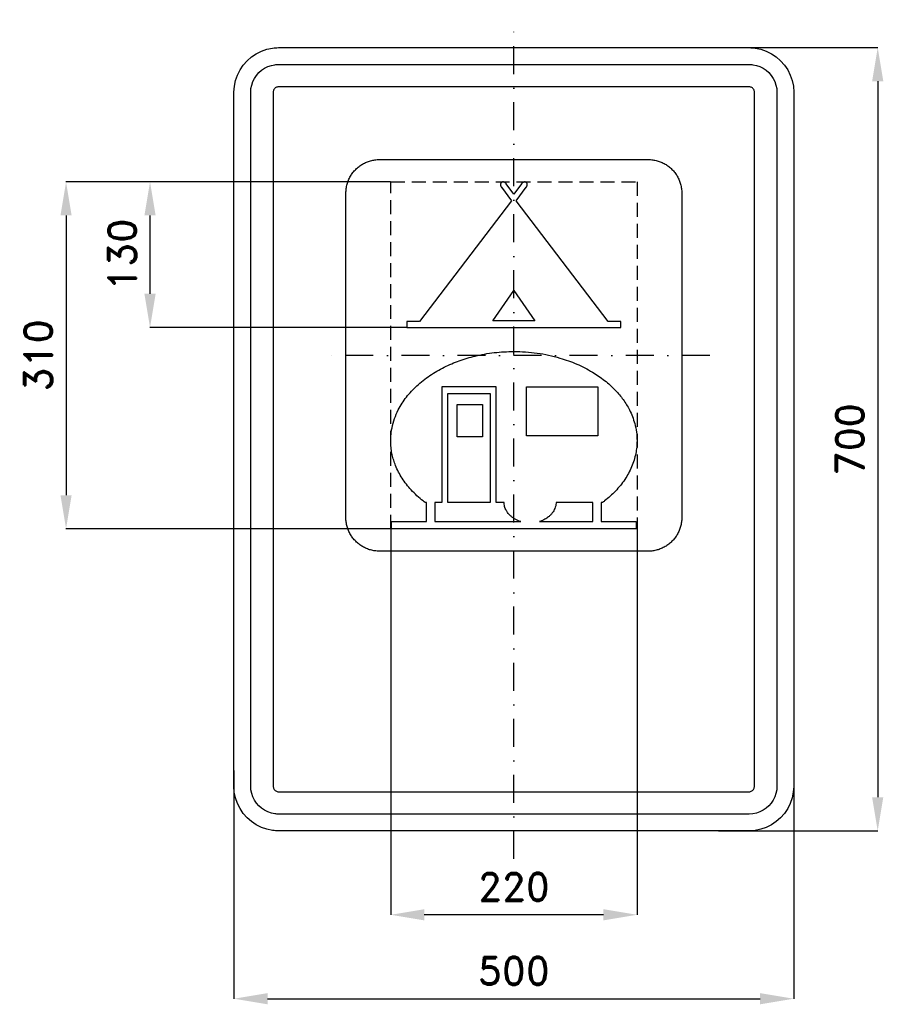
# Model space of a CAD drawing. Header units: millimetres. Extents: x -441 to 330, y -505 to 375.
import ezdxf

# ---------------------------------------------------------------- set-up
doc = ezdxf.new("R2010")
doc.units = ezdxf.units.MM
doc.header["$LTSCALE"] = 5
doc.linetypes.add('ČERCHOVANÁX2', pattern=[2, 1, -0.5, 0, -0.5])
doc.linetypes.add('ČÁRKOVANÁX2', pattern=[1.5, 1, -0.5])
doc.layers.add('Kóty', color=2, linetype='Continuous')
doc.layers.add('Značka', color=7, linetype='Continuous')
doc.styles.get("Standard").update_dxf_attribs({"font": 'romand.shx', "height": 25})
doc.dimstyles.get("Standard").update_dxf_attribs({"dimtxt": 25, "dimasz": 30, "dimexe": 0.18, "dimexo": 0.0625, "dimgap": 12.5, "dimtad": 1, "dimdec": 0, "dimzin": 0, "dimdsep": 46, "dimtxsty": 'Standard', "dimcen": 0.09, "dimadec": 0, "dimazin": 0, "dimtfac": 1, "dimtdec": 0, "dimtofl": 0, "dimtmove": 0, "dimatfit": 3, "dimfxl": 1, "dimtolj": 1, "dimtzin": 0, "dimarcsym": 0})

# ---------------------------------------------------------------- blocks, each defined once
blk = doc.blocks.new('*D0')
at = {"layer": 'Defpoints', "color": 0, "transparency": 16777216}
for p in [(190.52, 350), (182.61, -350), (325, -350)]:
    blk.add_point(p, dxfattribs=at)
at = {"layer": 'Kóty', "color": 0, "lineweight": -2, "transparency": 16777216}
for p, q in [((190.59, 350), (325.18, 350)), ((325, 320), (325, -320)), ((182.67, -350), (325.18, -350))]:
    blk.add_line(p, q, dxfattribs=at)
at = {"layer": 'Kóty', "color": 0, "transparency": 16777216}
for points in [[(320, 320), (330, 320), (325, 350)], [(320, -320), (330, -320), (325, -350)]]:
    blk.add_solid(points, dxfattribs=at)
at = {"layer": 'Kóty', "color": 0, "transparency": 16777216, "insert": (300, 0), "char_height": 25, "attachment_point": 5, "rotation": 90}
blk.add_mtext('\\A1;700', dxfattribs=at)
blk = doc.blocks.new('*D1')
at = {"layer": 'Defpoints', "color": 0, "transparency": 16777216}
for p in [(-110, -80), (110, -80), (-110, -425)]:
    blk.add_point(p, dxfattribs=at)
at = {"layer": 'Kóty', "color": 0, "lineweight": -2, "transparency": 16777216}
for p, q in [((-110, -80.0625), (-110, -425.18)), ((110, -80.0625), (110, -425.18)), ((80, -425), (-80, -425))]:
    blk.add_line(p, q, dxfattribs=at)
at = {"layer": 'Kóty', "color": 0, "transparency": 16777216}
for points in [[(-80, -420), (-80, -430), (-110, -425)], [(80, -420), (80, -430), (110, -425)]]:
    blk.add_solid(points, dxfattribs=at)
at = {"layer": 'Kóty', "color": 0, "transparency": 16777216, "insert": (0, -400), "char_height": 25, "attachment_point": 5}
blk.add_mtext('\\A1;220', dxfattribs=at)
blk = doc.blocks.new('*D2')
at = {"layer": 'Defpoints', "color": 0, "transparency": 16777216}
for p in [(-250, -295.88), (250, -310), (250, -500)]:
    blk.add_point(p, dxfattribs=at)
at = {"layer": 'Kóty', "color": 0, "lineweight": -2, "transparency": 16777216}
for p, q in [((-250, -295.94), (-250, -500.18)), ((250, -310.06), (250, -500.18)), ((-220, -500), (220, -500))]:
    blk.add_line(p, q, dxfattribs=at)
at = {"layer": 'Kóty', "color": 0, "transparency": 16777216}
for points in [[(-220, -495), (-220, -505), (-250, -500)], [(220, -495), (220, -505), (250, -500)]]:
    blk.add_solid(points, dxfattribs=at)
at = {"layer": 'Kóty', "color": 0, "transparency": 16777216, "insert": (0, -475), "char_height": 25, "attachment_point": 5}
blk.add_mtext('\\A1;500', dxfattribs=at)
blk = doc.blocks.new('*D3')
at = {"layer": 'Defpoints', "color": 0, "transparency": 16777216}
for p in [(-325, 230), (-110.0625, 230), (-95.588, 100)]:
    blk.add_point(p, dxfattribs=at)
at = {"layer": 'Kóty', "color": 0, "lineweight": -2, "transparency": 16777216}
for p, q in [((-110.125, 230), (-325.18, 230)), ((-325, 130), (-325, 200)), ((-95.6505, 100), (-325.18, 100))]:
    blk.add_line(p, q, dxfattribs=at)
at = {"layer": 'Kóty', "color": 0, "transparency": 16777216}
for points in [[(-330, 200), (-320, 200), (-325, 230)], [(-330, 130), (-320, 130), (-325, 100)]]:
    blk.add_solid(points, dxfattribs=at)
at = {"layer": 'Kóty', "color": 0, "transparency": 16777216, "insert": (-350, 165), "char_height": 25, "attachment_point": 5, "rotation": 90}
blk.add_mtext('\\A1;130', dxfattribs=at)
blk = doc.blocks.new('*D4')
at = {"layer": 'Defpoints', "color": 0, "transparency": 16777216}
for p in [(-110, 230), (-400, -80), (-110, -80)]:
    blk.add_point(p, dxfattribs=at)
at = {"layer": 'Kóty', "color": 0, "lineweight": -2, "transparency": 16777216}
for p, q in [((-110.0625, 230), (-400.18, 230)), ((-400, 200), (-400, -50)), ((-110.0625, -80), (-400.18, -80))]:
    blk.add_line(p, q, dxfattribs=at)
at = {"layer": 'Kóty', "color": 0, "transparency": 16777216}
for points in [[(-405, 200), (-395, 200), (-400, 230)], [(-405, -50), (-395, -50), (-400, -80)]]:
    blk.add_solid(points, dxfattribs=at)
at = {"layer": 'Kóty', "color": 0, "transparency": 16777216, "insert": (-425, 75), "char_height": 25, "attachment_point": 5, "rotation": 90}
blk.add_mtext('\\A1;310', dxfattribs=at)

msp = doc.modelspace()

# ---------------------------------------------------------------- linework, layer by layer
at = {"layer": 'Značka', "color": 6, "linetype": 'ČERCHOVANÁX2', "ltscale": 5}
for points in [[(0, -375), (0, 375)], [(175, 75), (-175, 75)]]:
    msp.add_lwpolyline(points, dxfattribs=at)
at = {"layer": 'Značka', "color": 5}
for points in [[(-210, -350), (-210.2, -349.9995), (-210.3, -349.9988, -0.0321716), (-215.5, -349.637), (-220.6, -348.5823), (-225.5, -346.9227), (-230.1, -344.5885), (-234.4, -341.714), (-238.3, -338.2843), (-241.7, -334.4026), (-244.6, -330.0906), (-246.9, -325.4605), (-248.6, -320.5549), (-249.7, -315.4767), (-250, -310.314), (-250, -310.157), (-250, -310), (-250, 310), (-250, 310.157), (-250, 310.314), (-249.6, 315.479), (-248.6, 320.555), (-246.9, 325.464), (-244.6, 330.091), (-241.7, 334.402), (-238.3, 338.284), (-234.4, 341.717), (-230.1, 344.589), (-225.5, 346.906), (-220.6, 348.582), (-215.5, 349.654, -0.0367311), (-210.3, 349.999), (-210.2, 350), (-210, 350), (210, 350), (210.2, 350), (210.3, 349.999, -0.0321716), (215.5, 349.637), (220.6, 348.582), (225.5, 346.923), (230.1, 344.589), (234.4, 341.714), (238.3, 338.284), (241.7, 334.403), (244.6, 330.091), (246.9, 325.46), (248.6, 320.555), (249.7, 315.477), (250, 310.314), (250, 310.157), (250, 310), (250, -310), (250, -310.157), (250, -310.314), (249.6, -315.4791), (248.6, -320.5549), (246.9, -325.4636), (244.6, -330.0906), (241.7, -334.4017), (238.3, -338.2843), (234.4, -341.7172), (230.1, -344.5885), (225.5, -346.9061), (220.6, -348.5823), (215.5, -349.6542, -0.0367341), (210.3, -349.9988), (210.2, -349.9996), (210, -350), (-210, -350)], [(-210, -335), (-210.1, -334.9997), (-210.2, -334.9992, -0.0321601), (-213.4, -334.7731), (-216.6, -334.1139), (-219.7, -333.0767), (-222.6, -331.6178), (-225.3, -329.8212), (-227.7, -327.6777), (-229.8, -325.2516), (-231.6, -322.5566), (-233.1, -319.6628), (-234.1, -316.5968), (-234.8, -313.423), (-235, -310.196), (-235, -310.098), (-235, -310), (-235, 310), (-235, 310.098), (-235, 310.196), (-234.8, 313.424), (-234.1, 316.597), (-233.1, 319.665), (-231.6, 322.557), (-229.8, 325.251), (-227.7, 327.678), (-225.3, 329.823), (-222.6, 331.618), (-219.7, 333.066), (-216.6, 334.114), (-213.4, 334.784, -0.0367287), (-210.2, 334.999), (-210.1, 335), (-210, 335), (210, 335), (210.1, 335), (210.2, 334.999, -0.0321789), (213.4, 334.773), (216.6, 334.114), (219.7, 333.077), (222.6, 331.618), (225.3, 329.821), (227.7, 327.678), (229.8, 325.252), (231.6, 322.557), (233.1, 319.663), (234.1, 316.597), (234.8, 313.423), (235, 310.196), (235, 310.098), (235, 310), (235, -310), (235, -310.098), (235, -310.196), (234.8, -313.424), (234.1, -316.5968), (233.1, -319.6648), (231.6, -322.5566), (229.8, -325.2511), (227.7, -327.6777), (225.3, -329.8233), (222.6, -331.6178), (219.7, -333.0663), (216.6, -334.1139), (213.4, -334.7839), (210.2, -334.9992), (210.1, -334.9997), (210, -335), (-210, -335)], [(-120, -100), (-120.118, -100), (-120.236, -99.999, -0.0321792), (-124.109, -99.728, -0.0354385), (-127.916, -98.937, -0.0362666), (-131.598, -97.692, -0.0344168), (-135.068, -95.941, -0.0337253), (-138.301, -93.785, -0.0340842), (-141.213, -91.213, -0.034209), (-143.788, -88.302, -0.0342307), (-145.941, -85.068, -0.0340432), (-147.68, -81.595, -0.0334119), (-148.937, -77.916, -0.0341244), (-149.741, -74.108, -0.036745), (-149.999, -70.236), (-150, -70.118), (-150, -70), (-150, 220), (-150, 220.118), (-149.999, 220.236, -0.0321778), (-149.728, 224.109, -0.0354441), (-148.937, 227.916, -0.0362736), (-147.692, 231.598, -0.0344121), (-145.941, 235.068, -0.0337101), (-143.785, 238.301, -0.0340833), (-141.213, 241.213, -0.0342091), (-138.302, 243.788, -0.0342289), (-135.068, 245.941, -0.0340264), (-131.595, 247.68, -0.0334163), (-127.916, 248.937, -0.0341137), (-124.108, 249.741, -0.0367489), (-120.236, 249.999), (-120.118, 250), (-120, 250), (120, 250), (120.118, 250), (120.236, 249.999, -0.0321795), (124.109, 249.728, -0.0354563), (127.916, 248.937, -0.0362667), (131.598, 247.692, -0.0344283), (135.068, 245.941, -0.0337327), (138.301, 243.785, -0.034076), (141.213, 241.213, -0.034198), (143.788, 238.302, -0.0342084), (145.941, 235.068, -0.034041), (147.68, 231.595, -0.0334151), (148.937, 227.916, -0.0341264), (149.741, 224.108, -0.0367402), (149.999, 220.236), (150, 220.118), (150, 220), (150, -70), (150, -70.118), (149.999, -70.236, -0.0321795), (149.728, -74.109, -0.0354486), (148.937, -77.916, -0.0362667), (147.692, -81.598, -0.0344212), (145.941, -85.068, -0.0337263), (143.785, -88.301, -0.0340817), (141.213, -91.213, -0.034203), (138.302, -93.788, -0.0342258), (135.068, -95.941, -0.0340485), (131.595, -97.68, -0.0334174), (127.916, -98.937, -0.0341225), (124.108, -99.741, -0.0367489), (120.236, -99.999), (120.118, -100), (120, -100), (-120, -100)], [(-95.588, 105.375), (-95.588, 100), (-93.567, 100), (-91.545, 100), (-75.77, 100), (-59.995, 100), (-45.147, 100), (-30.299, 100), (-11.739, 100), (6.821, 100), (25.381, 100), (43.942, 100), (63.43, 100), (82.919, 100), (85.703, 100), (88.487, 100), (95.588, 100), (95.588, 105.375), (84.386, 105.375), (2.162, 213.168), (11.091, 225.217), (11.141, 225.286), (11.191, 225.356), (11.437, 225.754, 0.0292033), (11.637, 226.178, 0.0304726), (11.791, 226.617, 0.0315821), (11.89, 227.071, 0.0354172), (11.936, 227.549, 0.0405607), (11.908, 228.029, 0.0423887), (11.818, 228.464, 0.0477882), (11.65, 228.877, 0.0491397), (11.433, 229.224), (11.15, 229.515), (11.099, 229.556), (11.048, 229.596), (10.995, 229.634), (10.941, 229.671), (10.774, 229.769), (10.598, 229.849), (10.395, 229.921), (10.186, 229.97), (9.836, 230.011), (9.483, 230), (9.066, 229.931), (8.663, 229.804), (8.205, 229.591), (7.779, 229.317), (7.336, 228.951), (6.953, 228.525), (6.9, 228.458), (6.848, 228.39), (0.004, 219.186), (-6.854, 228.39), (-6.906, 228.458), (-6.958, 228.525), (-7.268, 228.875), (-7.616, 229.188), (-7.991, 229.462), (-8.397, 229.686), (-8.84, 229.866), (-9.305, 229.977), (-9.747, 230.014), (-10.188, 229.97), (-10.582, 229.86), (-10.94, 229.671), (-10.994, 229.634), (-11.047, 229.596), (-11.098, 229.556), (-11.149, 229.515), (-11.29, 229.383), (-11.417, 229.237), (-11.542, 229.063), (-11.649, 228.877, 0.0384683), (-11.788, 228.552, 0.035126), (-11.878, 228.209, 0.0380642), (-11.931, 227.789, 0.0335756), (-11.924, 227.366, 0.0359909), (-11.851, 226.864, 0.0322945), (-11.711, 226.376, 0.0353169), (-11.487, 225.846, 0.0374075), (-11.189, 225.356), (-11.14, 225.286), (-11.09, 225.217), (-2.155, 213.168), (-84.385, 105.375), (-95.588, 105.375)], [(-109.339, -73.594), (-78.071, -73.594), (-78.071, -56.453), (-79.314, -56.453), (-80.161, -55.803), (-81.003, -55.149, -0.019904), (-86.543, -50.45, -0.0227412), (-91.665, -45.295, -0.0224653), (-95.956, -40.253, -0.0233406), (-99.768, -34.838, -0.0240257), (-103, -29.31, -0.0262923), (-105.657, -23.491, -0.0214863), (-107.349, -18.749, -0.021166), (-108.631, -13.877, -0.0238588), (-109.571, -8.585, -0.0270697), (-109.969, -3.233, -0.00385049), (-109.989, -2.274), (-110, -1.316, -0.00246284), (-109.953, 0.65, -0.00737793), (-109.868, 2.613, -0.0187811), (-109.487, 6.484, -0.0174615), (-108.827, 10.322, -0.0355772), (-106.586, 18.447, -0.0343318), (-103.232, 26.192, -0.050463), (-95.97, 37.686, -0.042779), (-86.683, 47.668, -0.0406752), (-75.036, 56.973, -0.0350916), (-62.13, 64.408, -0.0306465), (-48.709, 70.175, -0.0282773), (-34.706, 74.325, -0.0317655), (-17.492, 77.438, -0.0302498), (-0.003, 78.4, -0.0363788), (20.805, 77.055, -0.0393036), (41.161, 72.595, -0.0325166), (56.128, 67.265, -0.035439), (70.226, 59.963, -0.0327753), (81.032, 52.558, -0.0377047), (90.692, 43.71, -0.0353878), (97.635, 35.417, -0.0406941), (103.232, 26.192, -0.0266036), (105.908, 20.27, -0.0273408), (107.931, 14.093, -0.0338285), (109.501, 6.458, -0.0356023), (110, -1.316, -0.0263792), (109.738, -7.01, -0.0254284), (108.889, -12.646, -0.0271793), (107.354, -18.753, -0.0264688), (105.174, -24.662, -0.0257956), (102.395, -30.447, -0.0240327), (99.054, -35.926, -0.0229787), (95.125, -41.287, -0.0208101), (90.741, -46.286, -0.0197449), (86.047, -50.914, -0.0201468), (81.003, -55.149, -0.0024713), (80.161, -55.804), (79.314, -56.453), (78.01, -56.453), (78.01, -73.594), (109.161, -73.594), (109.161, -80), (-109.339, -80), (-109.339, -73.594)], [(-15.738, -56.453), (-15.738, 46.823), (-64.272, 46.823), (-64.272, -56.453), (-70.543, -56.453), (-70.543, -73.594), (6.195, -73.594), (5.812, -73.471), (5.43, -73.344, -0.0274776), (2.89, -72.329, -0.0305198), (0.484, -71.026, -0.0295692), (-1.562, -69.631, -0.0305558), (-3.427, -68, -0.0312018), (-5.029, -66.254, -0.0346668), (-6.386, -64.315, -0.0285401), (-7.265, -62.695, -0.0286897), (-7.954, -60.983, -0.0325879), (-8.48, -59.093, -0.0374305), (-8.738, -57.153), (-8.758, -56.803), (-8.774, -56.453), (-15.738, -56.453)], [(22.782, -73.594), (70.488, -73.594), (70.488, -56.453), (37.757, -56.453), (37.741, -56.803), (37.721, -57.153, -0.0407505), (37.361, -59.541, -0.0413047), (36.616, -61.844, -0.0382566), (35.607, -63.935, -0.0338996), (34.308, -65.86, -0.0321454), (32.734, -67.684, -0.03046), (30.946, -69.297, -0.0237475), (29.33, -70.494, -0.0214551), (27.612, -71.54, -0.023341), (25.622, -72.541, -0.02519), (23.547, -73.344), (23.165, -73.471), (22.782, -73.594)]]:
    msp.add_lwpolyline(points, format="xyb", dxfattribs=at)
for points in [[(-210, -315), (210, -315), (210, -315), (210, -315), (210.7, -314.955), (211.3, -314.823), (211.9, -314.615), (212.5, -314.324), (213.1, -313.964), (213.5, -313.536), (214, -313.05), (214.3, -312.511), (214.6, -311.933), (214.8, -311.319), (215, -310.685), (215, -310.039), (215, -310.02), (215, -310), (215, 310), (215, 310.02), (215, 310.039), (215, 310.685), (214.8, 311.319), (214.6, 311.933), (214.3, 312.511), (214, 313.05), (213.5, 313.536), (213.1, 313.965), (212.5, 314.324), (211.9, 314.613), (211.3, 314.823), (210.7, 314.957), (210, 315), (210, 315), (210, 315), (-210, 315), (-210, 315), (-210, 315), (-210.7, 314.955), (-211.3, 314.823), (-211.9, 314.615), (-212.5, 314.324), (-213.1, 313.964), (-213.5, 313.536), (-214, 313.05), (-214.3, 312.511), (-214.6, 311.933), (-214.8, 311.319), (-215, 310.685), (-215, 310.039), (-215, 310.02), (-215, 310), (-215, -310), (-215, -310.02), (-215, -310.039), (-215, -310.685), (-214.8, -311.319), (-214.6, -311.933), (-214.3, -312.511), (-214, -313.05), (-213.5, -313.536), (-213.1, -313.965), (-212.5, -314.324), (-211.9, -314.613), (-211.3, -314.823), (-210.7, -314.957), (-210, -315), (-210, -315), (-210, -315)], [(0.004, 132.861), (18.645, 105.808), (0.115, 105.876), (0.004, 105.876), (-0.107, 105.876), (-18.65, 105.808), (0.004, 132.861)], [(11.163, 46.823), (75.033, 46.823), (75.033, 2.99), (11.163, 2.99), (11.163, 46.823)], [(-58.851, 41.01), (-21.152, 41.01), (-21.152, -56.453), (-58.851, -56.453), (-58.851, 41.01)], [(-50.711, 30.941), (-28.086, 30.941), (-28.086, 2.316), (-50.711, 2.316), (-50.711, 30.941)]]:
    msp.add_lwpolyline(points, dxfattribs=at)
at = {"layer": 'Značka', "color": 6, "linetype": 'ČÁRKOVANÁX2', "ltscale": 2.5}
msp.add_lwpolyline([(-110, -80), (-110, 230), (110, 230), (110, -80), (-110, -80)], dxfattribs=at)

# ---------------------------------------------------------------- dimensions: what is measured, and where the dimension line sits
at = {"layer": 'Kóty'}
for base, p1, p2, picture, middle in [((325, -350), (190.5244, 350), (182.6082, -350), '*D0', (300, 0)), ((-400, -80), (-110, 230), (-110, -80), '*D4', (-425, 75)), ((-325, 230), (-95.588, 100), (-110.0625, 230), '*D3', (-350, 165))]:
    dim = msp.add_linear_dim(base=base, p1=p1, p2=p2, angle=90, dimstyle='Standard', dxfattribs=at)
    dim.commit()
    dim.dimension.update_dxf_attribs({"geometry": picture, "text_midpoint": middle})
for base, p1, p2, picture, middle in [((-110, -425), (110, -80), (-110, -80), '*D1', (0, -400)), ((250, -500), (-250, -295.8776), (250, -310), '*D2', (0, -475))]:
    dim = msp.add_linear_dim(base=base, p1=p1, p2=p2, dimstyle='Standard', dxfattribs=at)
    dim.commit()
    dim.dimension.update_dxf_attribs({"geometry": picture, "text_midpoint": middle})

doc.saveas('drawing.dxf')
